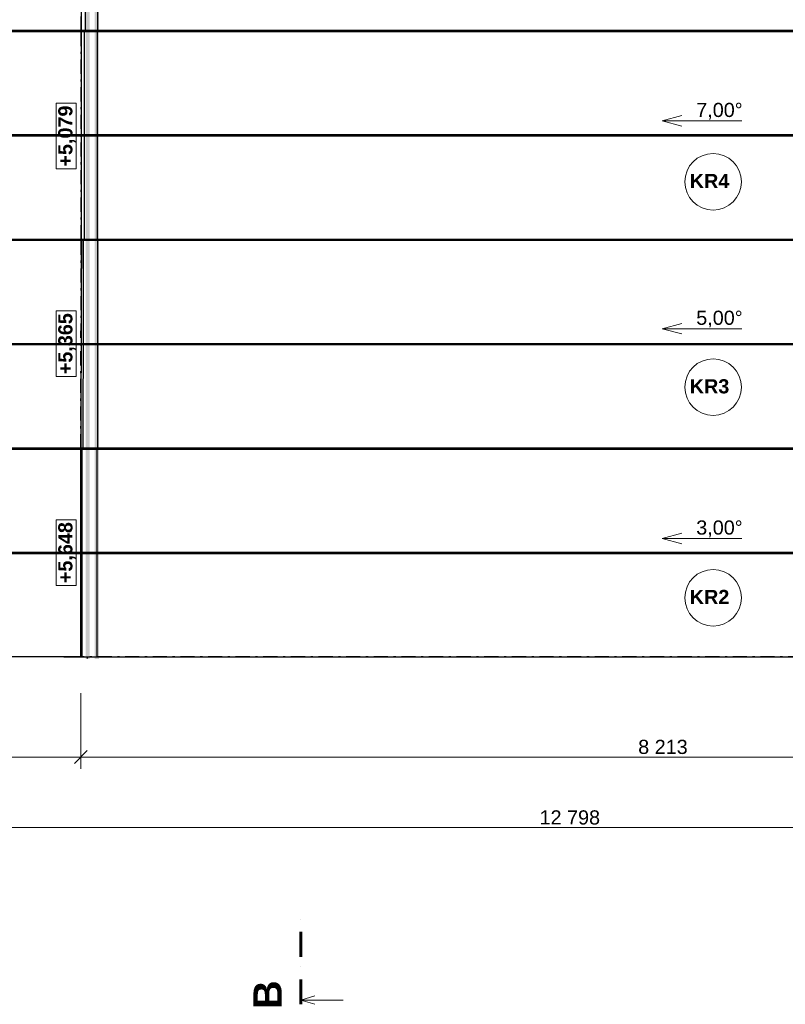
# Model space of a CAD drawing. Header units: millimetres. Extents: x 1793744 to 1819377, y -543298 to -528494.
# Tile 6 of 14: x 1802948 to 1808353, y -542998 to -536042. Entities that reach past the tile are written whole.
import ezdxf

# ---------------------------------------------------------------- set-up
doc = ezdxf.new("R2010")
doc.units = ezdxf.units.MM
doc.header["$MEASUREMENT"] = 0
doc.linetypes.add('ČÁRA ČERCHOVANÁ 2', pattern=[195, 100, -40, 15, -40])
doc.linetypes.add('ČÁRA ČERCHOVANÁ 3', pattern=[335.138881, 176.388884, -88.194442, 0, -70.555556])
for name, color, linetype in [('1 - ŘEZ HLAVNÍ.1', 7, 'Continuous'), ('2 - KÓTA NS.2D', 7, 'Continuous'), ('2 - TEXT HLAVNÍ NS.2D', 7, 'Continuous'), ('2 - ČÁRA HLAVNÍ.2D', 7, 'Continuous'), ('4 - OBKLADY VNITŘNÍ.3D', 7, 'Continuous'), ('4 - PRVKY KLEMPÍŘSKÉ.3D', 7, 'Continuous'), ('4 - STŘEŠNÍ KRYTINA.3D', 7, 'Continuous'), ('Nové_2 - TEXT HLAVNÍ NS.2D', 7, 'Continuous')]:
    doc.layers.add(name, color=color, linetype=linetype)
doc.styles.add('GENEROVANÝ_STYL_1', font='Arial.ttf')
doc.styles.add('GENEROVANÝ_STYL_2', font='Arial Bold.ttf')
doc.dimstyles.new('GENEROVANÝ_STYL__1', dxfattribs={"dimtxt": 100, "dimasz": 85.5, "dimexe": 0.18, "dimexo": 450, "dimgap": 0, "dimtad": 1, "dimtih": 1, "dimtoh": 1, "dimdec": 0, "dimzin": 0, "dimdsep": 46, "dimtxsty": 'GENEROVANÝ_STYL_1', "dimblk": 'ARROWHEAD_6', "dimblk1": 'ARROWHEAD_6', "dimblk2": 'ARROWHEAD_6', "dimcen": 0.09, "dimclrd": 256, "dimclre": 256, "dimclrt": 256, "dimazin": 0, "dimtfac": 1, "dimtdec": 4, "dimtmove": 0, "dimatfit": 3, "dimfxl": 1, "dimtolj": 1, "dimtzin": 0, "dimarcsym": 0})

# ---------------------------------------------------------------- blocks, each defined once
blk = doc.blocks.new('Střecha_5', base_point=(1800428.9, -540544.2))
at = {"layer": '4 - STŘEŠNÍ KRYTINA.3D', "color": 181, "linetype": 'Continuous', "lineweight": 30, "true_color": 0x9e3eff, "flags": 128}
for points in [[(1800428.9, -539069.2), (1803376.9, -539069.2)], [(1800428.9, -540544.2), (1800428.9, -539069.2)], [(1803376.9, -539069.2), (1803379.6, -539069.2)], [(1803376.9, -539069.2), (1803376.9, -540544.2)], [(1803389.7, -539069.2), (1803388.3, -539069.2), (1803382.5, -539069.2), (1803379.6, -539069.2)], [(1803379.6, -539069.2), (1803379.6, -540544.2)], [(1803495.5, -539069.2), (1803400.2, -539069.2), (1803389.7, -539069.2)], [(1803389.7, -540544.2), (1803389.7, -539069.2)], [(1803495.5, -540544.2), (1803495.5, -539069.2)], [(1803376.9, -540544.2), (1800428.9, -540544.2)], [(1803376.9, -540544.2), (1803379.6, -540544.2)], [(1803379.6, -540544.2), (1803382.5, -540544.2), (1803388.3, -540544.2), (1803389.7, -540544.2)], [(1803389.7, -540544.2), (1803400.2, -540544.2), (1803495.5, -540544.2)]]:
    blk.add_lwpolyline(points, dxfattribs=at)
blk = doc.blocks.new('Střecha_6', base_point=(1803379.4, -540544.2))
at = {"layer": '4 - STŘEŠNÍ KRYTINA.3D', "color": 7, "linetype": 'ČÁRA ČERCHOVANÁ 2', "lineweight": 30, "flags": 128}
for points in [[(1803379.4, -539069.2), (1811592.4, -539069.2)], [(1803379.4, -540544.2), (1803379.4, -539069.2)], [(1811592.4, -539069.2), (1811592.4, -540544.2)], [(1811592.4, -539069.2), (1811594.1, -539069.2), (1811597.3, -539069.2), (1811598.5, -539069.2), (1811602.7, -539069.2)], [(1811602.7, -539069.2), (1811602.7, -540544.2)], [(1811592.4, -540544.2), (1803379.4, -540544.2)], [(1811592.4, -540544.2), (1811594.1, -540544.2), (1811597.3, -540544.2), (1811598.5, -540544.2), (1811602.7, -540544.2)]]:
    blk.add_lwpolyline(points, dxfattribs=at)
blk = doc.blocks.new('Střecha_7', base_point=(1800430, -539069.2))
at = {"layer": '4 - STŘEŠNÍ KRYTINA.3D', "color": 181, "linetype": 'Continuous', "lineweight": 30, "true_color": 0x9e3eff, "flags": 128}
for points in [[(1800430, -539069.2), (1800430, -537594.2)], [(1800430, -537594.2), (1803381.6, -537594.2)], [(1803381.6, -537594.2), (1803381, -538009.1), (1803379.4, -539069.2)], [(1803383, -537594.2), (1803381, -538009.1), (1803379.6, -539069.2)], [(1803381.6, -537594.2), (1803383, -537594.2)], [(1803386.3, -537594.2), (1803383, -537594.2)], [(1803383, -537594.2), (1803386.3, -537594.2), (1803395.1, -537594.2), (1803398.7, -537594.2), (1803398.7, -537594.2)], [(1803386.3, -537594.2), (1803433.5, -537594.2), (1803435.8, -537594.2)], [(1803395.2, -537594.2), (1803395.1, -537594.2)], [(1803396.6, -539069.2), (1803398, -538087.7), (1803398.7, -537594.2)], [(1803398.7, -537594.2), (1803497.1, -537594.2)], [(1803435.8, -537594.2), (1803465.5, -537594.2)], [(1803481.4, -537594.2), (1803465.5, -537594.2)], [(1803481.4, -537594.2), (1803465.5, -537594.2)], [(1803481.4, -537594.2), (1803549.6, -537594.2)], [(1803549.6, -537594.2), (1803481.4, -537594.2)], [(1803549.6, -537594.2), (1803497.1, -537594.2)], [(1803497.1, -537594.2), (1803497.2, -539069.2)], [(1803549.6, -537594.2), (1803549.6, -537594.2)], [(1803379.4, -539069.2), (1800430, -539069.2)], [(1803379.4, -539069.2), (1803379.6, -539069.2)], [(1803379.6, -539069.2), (1803384.4, -539069.2), (1803393.2, -539069.2), (1803396.6, -539069.2)], [(1803497.2, -539069.2), (1803398.1, -539069.2), (1803396.6, -539069.2)]]:
    blk.add_lwpolyline(points, dxfattribs=at)
blk = doc.blocks.new('Střecha_8', base_point=(1803379.4, -539069.2))
at = {"layer": '4 - STŘEŠNÍ KRYTINA.3D', "color": 7, "linetype": 'ČÁRA ČERCHOVANÁ 2', "lineweight": 30, "flags": 128}
for points in [[(1803379.4, -539069.2), (1803381.6, -537594.2)], [(1803381.6, -537594.2), (1811592.4, -537594.2)], [(1811592.4, -537594.2), (1811592.4, -539069.2)], [(1811592.4, -537594.2), (1811592.9, -537594.2)], [(1811592.9, -537594.2), (1811592.9, -539069.2)], [(1803379.4, -539069.2), (1803382.3, -539069.2), (1803387.5, -539069.2), (1803389.6, -539069.2), (1803396.6, -539069.2)], [(1811592.4, -539069.2), (1803379.4, -539069.2)], [(1811609.6, -539069.3), (1803396.6, -539069.2)], [(1811502, -539069.2), (1811595.3, -539069.2)], [(1811592.4, -539069.2), (1811592.9, -539069.2)], [(1811592.9, -539069.2), (1811595.3, -539069.2)], [(1811600.5, -539069.2), (1811600.5, -539069.2), (1811595.3, -539069.2)], [(1811595.3, -539069.2), (1811600.5, -539069.2), (1811602.6, -539069.2), (1811609.6, -539069.3)], [(1811595.3, -539069.2), (1811600.5, -539069.2), (1811602.6, -539069.2), (1811609.6, -539069.2)], [(1811600.5, -539069.2), (1811600.5, -539069.2)], [(1811602.6, -539069.2), (1811602.6, -539069.2)], [(1811609.6, -539069.2), (1811609.6, -539069.3)]]:
    blk.add_lwpolyline(points, dxfattribs=at)
blk = doc.blocks.new('Střecha_9', base_point=(1800431.1, -537594.2))
at = {"layer": '4 - STŘEŠNÍ KRYTINA.3D', "color": 181, "linetype": 'Continuous', "lineweight": 30, "true_color": 0x9e3eff, "flags": 128}
for points in [[(1800431.1, -536119.2), (1803381.6, -536119.2)], [(1800431.1, -537594.2), (1800431.1, -536119.2)], [(1803381.6, -536119.2), (1803382.4, -536119.2)], [(1803381.6, -536119.2), (1803381.6, -537594.2)], [(1803405.6, -536119.2), (1803403.7, -536119.2), (1803399.1, -536119.2), (1803387.8, -536119.2), (1803382.4, -536119.2)], [(1803382.4, -536119.2), (1803382.4, -537594.2)], [(1803496.3, -536119.2), (1803405.6, -536119.2)], [(1803405.6, -537594.2), (1803405.6, -536119.2)], [(1803496.3, -537594.2), (1803496.3, -536119.2)], [(1803381.6, -537594.2), (1800431.1, -537594.2)], [(1803381.6, -537594.2), (1803382.4, -537594.2)], [(1803382.4, -537594.2), (1803387.8, -537594.2), (1803399.1, -537594.2), (1803403.7, -537594.2), (1803405.6, -537594.2)], [(1803405.6, -537594.2), (1803496.3, -537594.2)]]:
    blk.add_lwpolyline(points, dxfattribs=at)
blk = doc.blocks.new('Střecha_10', base_point=(1803381.6, -537594.2))
at = {"layer": '4 - STŘEŠNÍ KRYTINA.3D', "color": 7, "linetype": 'ČÁRA ČERCHOVANÁ 2', "lineweight": 30, "flags": 128}
for points in [[(1803381.6, -536119.2), (1811592.8, -536119.2)], [(1803381.6, -537594.2), (1803381.6, -536119.2)], [(1811592.8, -536119.2), (1811592.4, -537594.2)], [(1811592.8, -536119.2), (1811596.8, -536119.2), (1811604.1, -536119.2), (1811607.1, -536119.2), (1811616.8, -536119.2)], [(1811616.8, -536119.2), (1811616.4, -537594.2)], [(1811592.4, -537594.2), (1803381.6, -537594.2)], [(1811592.4, -537594.2), (1811596.4, -537594.2), (1811603.7, -537594.2), (1811606.7, -537594.2), (1811616.4, -537594.2)]]:
    blk.add_lwpolyline(points, dxfattribs=at)
blk = doc.blocks.new('Střecha_11', base_point=(1800432.4, -536119.2))
at = {"layer": '4 - STŘEŠNÍ KRYTINA.3D', "color": 181, "linetype": 'Continuous', "lineweight": 30, "true_color": 0x9e3eff, "flags": 128}
for points in [[(1800432.4, -534644.2), (1803381.6, -534644.2)], [(1800432.4, -536119.2), (1800432.4, -534644.2)], [(1803381.6, -534644.2), (1803382.2, -534644.2)], [(1803381.6, -534644.2), (1803381.6, -536119.2)], [(1803412.4, -534644.2), (1803408.5, -534644.2), (1803403.1, -534644.2), (1803389.5, -534644.2), (1803382.2, -534644.2)], [(1803382.2, -534644.2), (1803382.2, -536119.2)], [(1803498.3, -534644.2), (1803412.4, -534644.2)], [(1803412.4, -536119.2), (1803412.4, -534644.2)], [(1803498.3, -536119.2), (1803498.3, -534644.2)], [(1803381.6, -536119.2), (1800432.4, -536119.2)], [(1803381.6, -536119.2), (1803382.2, -536119.2)], [(1803382.2, -536119.2), (1803389.5, -536119.2), (1803403.1, -536119.2), (1803408.5, -536119.2), (1803412.4, -536119.2)], [(1803412.4, -536119.2), (1803498.3, -536119.2)]]:
    blk.add_lwpolyline(points, dxfattribs=at)
blk = doc.blocks.new('Střecha_12', base_point=(1803381.6, -536119.2))
at = {"layer": '4 - STŘEŠNÍ KRYTINA.3D', "color": 7, "linetype": 'ČÁRA ČERCHOVANÁ 2', "lineweight": 30, "flags": 128}
for points in [[(1803381.6, -534644.2), (1811592.8, -534644.2)], [(1803381.6, -536119.2), (1803381.6, -534644.2)], [(1811592.8, -534644.2), (1811596.1, -534644.2)], [(1811592.8, -534644.2), (1811592.8, -536119.2)], [(1811596.1, -534644.2), (1811596.1, -536119.2)], [(1811592.8, -536119.2), (1803381.6, -536119.2)], [(1811592.8, -536119.2), (1811596.1, -536119.2)]]:
    blk.add_lwpolyline(points, dxfattribs=at)
blk = doc.blocks.new('Trám_1', base_point=(1803424.5, -540544.2))
at = {"layer": '4 - PRVKY KLEMPÍŘSKÉ.3D', "color": 181, "linetype": 'Continuous', "lineweight": 30, "true_color": 0x9e3eff}
blk.add_line((1803424.5, -540544.2), (1803424.5, -540554.2), dxfattribs=at)
blk = doc.blocks.new('Trám_2', base_point=(1800426.2, -539806.7))
at = {"layer": '4 - PRVKY KLEMPÍŘSKÉ.3D', "color": 181, "linetype": 'Continuous', "lineweight": 30, "true_color": 0x9e3eff}
for p, q in [((1800426.2, -539804.2), (1803376.9, -539804.2)), ((1800426.2, -539813.2), (1800426.2, -539804.2)), ((1800426.2, -539806.7), (1803376.9, -539806.7)), ((1800426.2, -539813.2), (1803376.9, -539813.2)), ((1803376.9, -539813.2), (1803376.9, -539804.2))]:
    blk.add_line(p, q, dxfattribs=at)
blk = doc.blocks.new('Trám_4', base_point=(1800426.4, -536119.2))
at = {"layer": '4 - PRVKY KLEMPÍŘSKÉ.3D', "color": 181, "linetype": 'Continuous', "lineweight": 30, "true_color": 0x9e3eff}
for p, q in [((1800426.4, -536116.7), (1803377.2, -536116.7)), ((1800426.4, -536125.7), (1800426.4, -536116.7)), ((1800426.4, -536119.2), (1803377.2, -536119.2)), ((1800426.4, -536125.7), (1803377.2, -536125.7))]:
    blk.add_line(p, q, dxfattribs=at)
blk = doc.blocks.new('Trám_5', base_point=(1800426.2, -536856.2))
at = {"layer": '4 - PRVKY KLEMPÍŘSKÉ.3D', "color": 181, "linetype": 'Continuous', "lineweight": 30, "true_color": 0x9e3eff}
for p, q in [((1800426.2, -536853.7), (1803377, -536853.7)), ((1800426.2, -536862.7), (1800426.2, -536853.7)), ((1800426.2, -536856.2), (1803377, -536856.2)), ((1800426.2, -536862.7), (1803377, -536862.7))]:
    blk.add_line(p, q, dxfattribs=at)
blk = doc.blocks.new('Trám_6', base_point=(1800426, -537594.2))
at = {"layer": '4 - PRVKY KLEMPÍŘSKÉ.3D', "color": 181, "linetype": 'Continuous', "lineweight": 30, "true_color": 0x9e3eff}
for p, q in [((1800426, -537591.7), (1803376.8, -537591.7)), ((1800426, -537600.7), (1800426, -537591.7)), ((1800426, -537594.2), (1803376.8, -537594.2)), ((1800426, -537600.7), (1803376.8, -537600.7))]:
    blk.add_line(p, q, dxfattribs=at)
blk = doc.blocks.new('Trám_7', base_point=(1800426, -538331.2))
at = {"layer": '4 - PRVKY KLEMPÍŘSKÉ.3D', "color": 181, "linetype": 'Continuous', "lineweight": 30, "true_color": 0x9e3eff}
for p, q in [((1800426, -538328.7), (1803376.8, -538328.7)), ((1800426, -538337.7), (1800426, -538328.7)), ((1800426, -538331.2), (1803376.8, -538331.2)), ((1800426, -538337.7), (1803376.8, -538337.7))]:
    blk.add_line(p, q, dxfattribs=at)
blk = doc.blocks.new('Trám_8', base_point=(1800426, -539069.2))
at = {"layer": '4 - PRVKY KLEMPÍŘSKÉ.3D', "color": 181, "linetype": 'Continuous', "lineweight": 30, "true_color": 0x9e3eff}
for p, q in [((1800426, -539066.7), (1803376.8, -539066.7)), ((1800426, -539075.7), (1800426, -539066.7)), ((1800426, -539069.2), (1803376.8, -539069.2)), ((1800426, -539075.7), (1803376.8, -539075.7))]:
    blk.add_line(p, q, dxfattribs=at)
blk = doc.blocks.new('Čára_5', base_point=(1808046, -539706.7))
at = {"layer": 'Nové_2 - TEXT HLAVNÍ NS.2D', "color": 5, "linetype": 'Continuous', "lineweight": 0, "true_color": 0x1c1cff}
for p, q in [((1807483, -539706.7), (1807622.9, -539669.2)), ((1808046, -539706.7), (1807483, -539706.7)), ((1807483, -539706.7), (1807622.9, -539744.2))]:
    blk.add_line(p, q, dxfattribs=at)
blk = doc.blocks.new('Čára_6', base_point=(1808046, -538225))
at = {"layer": 'Nové_2 - TEXT HLAVNÍ NS.2D', "color": 5, "linetype": 'Continuous', "lineweight": 0, "true_color": 0x1c1cff}
for p, q in [((1807483, -538225), (1807622.9, -538187.5)), ((1808046, -538225), (1807483, -538225)), ((1807483, -538225), (1807622.9, -538262.5))]:
    blk.add_line(p, q, dxfattribs=at)
blk = doc.blocks.new('Čára_7', base_point=(1808046, -536756.7))
at = {"layer": 'Nové_2 - TEXT HLAVNÍ NS.2D', "color": 5, "linetype": 'Continuous', "lineweight": 0, "true_color": 0x1c1cff}
for p, q in [((1807483, -536756.7), (1807622.9, -536719.2)), ((1808046, -536756.7), (1807483, -536756.7)), ((1807483, -536756.7), (1807622.9, -536794.2))]:
    blk.add_line(p, q, dxfattribs=at)
blk = doc.blocks.new('*D62', base_point=(1118812.4, -1697940.5))
at = {"layer": '2 - KÓTA NS.2D', "color": 96, "linetype": 'Continuous', "lineweight": 0, "true_color": 0x007d00}
for p, q in [((1800428.9, -541335.1), (1800428.9, -540800.7)), ((1803379.4, -541335.1), (1803379.4, -540800.7)), ((1800361.4, -541250.7), (1800428.9, -541250.7)), ((1800428.9, -541250.7), (1803379.4, -541250.7))]:
    blk.add_line(p, q, dxfattribs=at)
at = {"layer": '2 - KÓTA NS.2D', "color": 96, "linetype": 'Continuous', "lineweight": 15, "true_color": 0x007d00}
for p, q in [((1800473.9, -541205.7), (1800383.9, -541295.7)), ((1803424.4, -541205.7), (1803334.4, -541295.7))]:
    blk.add_line(p, q, dxfattribs=at)
at = {"layer": '2 - KÓTA NS.2D', "color": 96, "lineweight": 0, "true_color": 0x007d00, "insert": (1801732.6, -541230.7), "char_height": 100, "attachment_point": 7, "style": 'GENEROVANÝ_STYL_1'}
blk.add_mtext('\\A1;{\\pql;\\fArial|b0|i0|c0|p0;\\W1.000000;2\xa0950}', dxfattribs=at)
blk = doc.blocks.new('ARROWHEAD_6')
at = {"color": 0, "linetype": 'Continuous', "lineweight": 0}
for p, q in [((0, 0), (-1, 0)), ((-0.5, -0.5), (0.5, 0.5))]:
    blk.add_line(p, q, dxfattribs=at)
blk = doc.blocks.new('*D64', base_point=(1118812.4, -1697940.5))
at = {"layer": '2 - KÓTA NS.2D', "color": 96, "linetype": 'Continuous', "lineweight": 0, "true_color": 0x007d00}
for p, q in [((1803379.4, -541335.1), (1803379.4, -540800.7)), ((1811592.4, -541335.1), (1811592.4, -540800.7)), ((1803379.4, -541250.7), (1811592.4, -541250.7))]:
    blk.add_line(p, q, dxfattribs=at)
at = {"layer": '2 - KÓTA NS.2D', "color": 96, "linetype": 'Continuous', "lineweight": 15, "true_color": 0x007d00}
for p, q in [((1803424.4, -541205.7), (1803334.4, -541295.7)), ((1811637.4, -541205.7), (1811547.4, -541295.7))]:
    blk.add_line(p, q, dxfattribs=at)
at = {"layer": '2 - KÓTA NS.2D', "color": 96, "lineweight": 0, "true_color": 0x007d00, "insert": (1807314.3, -541230.7), "char_height": 100, "attachment_point": 7, "style": 'GENEROVANÝ_STYL_1'}
blk.add_mtext('\\A1;{\\pql;\\fArial|b0|i0|c0|p0;\\W1.000000;8\xa0213}', dxfattribs=at)
blk = doc.blocks.new('*D66', base_point=(1118812.4, -1697940.5))
at = {"layer": '2 - KÓTA NS.2D', "color": 96, "linetype": 'Continuous', "lineweight": 0, "true_color": 0x007d00}
for p, q in [((1800428.9, -541833.3), (1800428.9, -541298.9)), ((1813226.5, -541833.3), (1813226.5, -541298.9)), ((1800361.4, -541748.9), (1800428.9, -541748.9)), ((1800428.9, -541748.9), (1813226.5, -541748.9)), ((1813226.5, -541748.9), (1813294, -541748.9))]:
    blk.add_line(p, q, dxfattribs=at)
at = {"layer": '2 - KÓTA NS.2D', "color": 96, "linetype": 'Continuous', "lineweight": 15, "true_color": 0x007d00}
for p, q in [((1800473.9, -541703.9), (1800383.9, -541793.9)), ((1813181.5, -541793.9), (1813271.5, -541703.9))]:
    blk.add_line(p, q, dxfattribs=at)
at = {"layer": '2 - KÓTA NS.2D', "color": 96, "lineweight": 0, "true_color": 0x007d00, "insert": (1806618, -541728.9), "char_height": 100, "attachment_point": 7, "style": 'GENEROVANÝ_STYL_1'}
blk.add_mtext('\\A1;{\\pql;\\fArial|b0|i0|c0|p0;\\W1.000000;12\xa0798}', dxfattribs=at)
blk = doc.blocks.new('Řez_6', base_point=(1804931.7, -542997.7))
at = {"layer": '1 - ŘEZ HLAVNÍ.1', "color": 5, "linetype": 'ČÁRA ČERCHOVANÁ 3', "lineweight": 60, "true_color": 0x1c1cff}
blk.add_line((1804931.7, -542997.7), (1804931.7, -542397.7), dxfattribs=at)
at = {"layer": '1 - ŘEZ HLAVNÍ.1', "color": 5, "linetype": 'Continuous', "lineweight": 0, "true_color": 0x1c1cff}
for p, q in [((1805031.7, -542937.7), (1804931.7, -542967.7)), ((1804931.7, -542967.7), (1805231.7, -542967.7)), ((1805031.7, -542997.7), (1804931.7, -542967.7))]:
    blk.add_line(p, q, dxfattribs=at)
at = {"layer": '1 - ŘEZ HLAVNÍ.1', "color": 5, "lineweight": 0, "true_color": 0x1c1cff, "insert": (1804797.9, -542828.7), "char_height": 200, "attachment_point": 9, "rotation": 90, "style": 'GENEROVANÝ_STYL_2'}
blk.add_mtext('\\A1;{\\pqr;\\pt0;\\fArial|b1|i0|c0|p0;\\W1.000000;B}', dxfattribs=at)
blk = doc.blocks.new('Popiska_1', base_point=(1807843.6, -538838.1))
at = {"layer": '2 - TEXT HLAVNÍ NS.2D', "color": 5, "linetype": 'Continuous', "lineweight": 0, "true_color": 0x1c1cff, "flags": 128}
blk.add_lwpolyline([(1808043.6, -538637.6, 1), (1807643.6, -538637.6, 1)], format="xyb", close=True, dxfattribs=at)
at = {"layer": '2 - TEXT HLAVNÍ NS.2D', "color": 5, "lineweight": 0, "true_color": 0x1c1cff, "insert": (1807843.6, -538581.9), "char_height": 100, "attachment_point": 2, "style": 'GENEROVANÝ_STYL_2'}
blk.add_mtext('\\A1;{\\pqc;\\pt0,126000;\\fArial|b1|i0|c0|p0;\\W1.000000;KR3\\fArial|b1|i0|c0|p0;\\W1.000000;\\A1{\\H.66x;\\S^  ;}\\fArial|b1|i0|c0|p0;\\W1.000000;\\fArial|b1|i0|c0|p0;\\W1.000000;\\A1{\\H.66x;\\S^  ;}\\fArial|b1|i0|c0|p0;\\W1.000000; \\fArial|b1|i0|c0|p0;\\W1.000000;\\fArial|b1|i0|c0|p0;\\W1.000000;\\fArial|b1|i0|c0|p0;\\W1.000000;\\fArial|b1|i0|c0|p0;\\W1.000000;\\fArial|b1|i0|c0|p0;\\W1.000000;\\fArial|b1|i0|c0|p0;\\W1.000000;\\fArial|b1|i0|c0|p0;\\W1.000000;\\fArial|b1|i0|c0|p0;\\W1.000000;\\fArial|b1|i0|c0|p0;\\W1.000000;\\fArial|b1|i0|c0|p0;\\W1.000000;\\fArial|b1|i0|c0|p0;\\W1.000000;\\fArial|b1|i0|c0|p0;\\W1.000000;\\fArial|b1|i0|c0|p0;\\W1.000000;\\fArial|b1|i0|c0|p0;\\W1.000000;\\fArial|b1|i0|c0|p0;\\W1.000000;\\fArial|b1|i0|c0|p0;\\W1.000000;\\fArial|b1|i0|c0|p0;\\W1.000000;\\fArial|b1|i0|c0|p0;\\W1.000000;\\fArial|b1|i0|c0|p0;\\W1.000000;\\fArial|b1|i0|c0|p0;\\W1.000000;\\fArial|b1|i0|c0|p0;\\W1.000000;\\fArial|b1|i0|c0|p0;\\W1.000000;\\fArial|b1|i0|c0|p0;\\W1.000000;\\fArial|b1|i0|c0|p0;\\W1.000000;\\fArial|b1|i0|c0|p0;\\W1.000000;\\fArial|b1|i0|c0|p0;\\W1.000000;\\fArial|b1|i0|c0|p0;\\W1.000000;\\fArial|b1|i0|c0|p0;\\W1.000000;\\fArial|b1|i0|c0|p0;\\W1.000000;\\fArial|b1|i0|c0|p0;\\W1.000000;\\fArial|b1|i0|c0|p0;\\W1.000000;\\fArial|b1|i0|c0|p0;\\W1.000000;\\fArial|b1|i0|c0|p0;\\W1.000000;\\fArial|b1|i0|c0|p0;\\W1.000000;\\fArial|b1|i0|c0|p0;\\W1.000000;\\fArial|b1|i0|c0|p0;\\W1.000000;\\fArial|b1|i0|c0|p0;\\W1.000000;\\fArial|b1|i0|c0|p0;\\W1.000000;\\fArial|b1|i0|c0|p0;\\W1.000000;\\fArial|b1|i0|c0|p0;\\W1.000000;\\fArial|b1|i0|c0|p0;\\W1.000000;\\fArial|b1|i0|c0|p0;\\W1.000000;\\fArial|b1|i0|c0|p0;\\W1.000000;}', dxfattribs=at)
blk = doc.blocks.new('Popiska_2', base_point=(1807843.6, -540326.4))
at = {"layer": '2 - TEXT HLAVNÍ NS.2D', "color": 5, "linetype": 'Continuous', "lineweight": 0, "true_color": 0x1c1cff, "flags": 128}
blk.add_lwpolyline([(1808043.6, -540125.9, 1), (1807643.6, -540125.9, 1)], format="xyb", close=True, dxfattribs=at)
at = {"layer": '2 - TEXT HLAVNÍ NS.2D', "color": 5, "lineweight": 0, "true_color": 0x1c1cff, "insert": (1807843.6, -540070.1), "char_height": 100, "attachment_point": 2, "style": 'GENEROVANÝ_STYL_2'}
blk.add_mtext('\\A1;{\\pqc;\\pt0,126000;\\fArial|b1|i0|c0|p0;\\W1.000000;KR2\\fArial|b1|i0|c0|p0;\\W1.000000;\\A1{\\H.66x;\\S^  ;}\\fArial|b1|i0|c0|p0;\\W1.000000;\\fArial|b1|i0|c0|p0;\\W1.000000;\\A1{\\H.66x;\\S^  ;}\\fArial|b1|i0|c0|p0;\\W1.000000; \\fArial|b1|i0|c0|p0;\\W1.000000;\\fArial|b1|i0|c0|p0;\\W1.000000;\\fArial|b1|i0|c0|p0;\\W1.000000;\\fArial|b1|i0|c0|p0;\\W1.000000;\\fArial|b1|i0|c0|p0;\\W1.000000;\\fArial|b1|i0|c0|p0;\\W1.000000;\\fArial|b1|i0|c0|p0;\\W1.000000;\\fArial|b1|i0|c0|p0;\\W1.000000;\\fArial|b1|i0|c0|p0;\\W1.000000;\\fArial|b1|i0|c0|p0;\\W1.000000;\\fArial|b1|i0|c0|p0;\\W1.000000;\\fArial|b1|i0|c0|p0;\\W1.000000;\\fArial|b1|i0|c0|p0;\\W1.000000;\\fArial|b1|i0|c0|p0;\\W1.000000;\\fArial|b1|i0|c0|p0;\\W1.000000;\\fArial|b1|i0|c0|p0;\\W1.000000;\\fArial|b1|i0|c0|p0;\\W1.000000;\\fArial|b1|i0|c0|p0;\\W1.000000;\\fArial|b1|i0|c0|p0;\\W1.000000;\\fArial|b1|i0|c0|p0;\\W1.000000;\\fArial|b1|i0|c0|p0;\\W1.000000;\\fArial|b1|i0|c0|p0;\\W1.000000;\\fArial|b1|i0|c0|p0;\\W1.000000;\\fArial|b1|i0|c0|p0;\\W1.000000;\\fArial|b1|i0|c0|p0;\\W1.000000;\\fArial|b1|i0|c0|p0;\\W1.000000;\\fArial|b1|i0|c0|p0;\\W1.000000;\\fArial|b1|i0|c0|p0;\\W1.000000;\\fArial|b1|i0|c0|p0;\\W1.000000;\\fArial|b1|i0|c0|p0;\\W1.000000;\\fArial|b1|i0|c0|p0;\\W1.000000;\\fArial|b1|i0|c0|p0;\\W1.000000;\\fArial|b1|i0|c0|p0;\\W1.000000;\\fArial|b1|i0|c0|p0;\\W1.000000;\\fArial|b1|i0|c0|p0;\\W1.000000;\\fArial|b1|i0|c0|p0;\\W1.000000;\\fArial|b1|i0|c0|p0;\\W1.000000;\\fArial|b1|i0|c0|p0;\\W1.000000;\\fArial|b1|i0|c0|p0;\\W1.000000;\\fArial|b1|i0|c0|p0;\\W1.000000;\\fArial|b1|i0|c0|p0;\\W1.000000;\\fArial|b1|i0|c0|p0;\\W1.000000;\\fArial|b1|i0|c0|p0;\\W1.000000;}', dxfattribs=at)
blk = doc.blocks.new('Popiska_3', base_point=(1807843.6, -537387.9))
at = {"layer": '2 - TEXT HLAVNÍ NS.2D', "color": 5, "linetype": 'Continuous', "lineweight": 0, "true_color": 0x1c1cff, "flags": 128}
blk.add_lwpolyline([(1808043.6, -537187.4, 1), (1807643.6, -537187.4, 1)], format="xyb", close=True, dxfattribs=at)
at = {"layer": '2 - TEXT HLAVNÍ NS.2D', "color": 5, "lineweight": 0, "true_color": 0x1c1cff, "insert": (1807843.6, -537131.7), "char_height": 100, "attachment_point": 2, "style": 'GENEROVANÝ_STYL_2'}
blk.add_mtext('\\A1;{\\pqc;\\pt0,126000;\\fArial|b1|i0|c0|p0;\\W1.000000;KR4\\fArial|b1|i0|c0|p0;\\W1.000000;\\A1{\\H.66x;\\S^  ;}\\fArial|b1|i0|c0|p0;\\W1.000000;\\fArial|b1|i0|c0|p0;\\W1.000000;\\A1{\\H.66x;\\S^  ;}\\fArial|b1|i0|c0|p0;\\W1.000000; \\fArial|b1|i0|c0|p0;\\W1.000000;\\fArial|b1|i0|c0|p0;\\W1.000000;\\fArial|b1|i0|c0|p0;\\W1.000000;\\fArial|b1|i0|c0|p0;\\W1.000000;\\fArial|b1|i0|c0|p0;\\W1.000000;\\fArial|b1|i0|c0|p0;\\W1.000000;\\fArial|b1|i0|c0|p0;\\W1.000000;\\fArial|b1|i0|c0|p0;\\W1.000000;\\fArial|b1|i0|c0|p0;\\W1.000000;\\fArial|b1|i0|c0|p0;\\W1.000000;\\fArial|b1|i0|c0|p0;\\W1.000000;\\fArial|b1|i0|c0|p0;\\W1.000000;\\fArial|b1|i0|c0|p0;\\W1.000000;\\fArial|b1|i0|c0|p0;\\W1.000000;\\fArial|b1|i0|c0|p0;\\W1.000000;\\fArial|b1|i0|c0|p0;\\W1.000000;\\fArial|b1|i0|c0|p0;\\W1.000000;\\fArial|b1|i0|c0|p0;\\W1.000000;\\fArial|b1|i0|c0|p0;\\W1.000000;\\fArial|b1|i0|c0|p0;\\W1.000000;\\fArial|b1|i0|c0|p0;\\W1.000000;\\fArial|b1|i0|c0|p0;\\W1.000000;\\fArial|b1|i0|c0|p0;\\W1.000000;\\fArial|b1|i0|c0|p0;\\W1.000000;\\fArial|b1|i0|c0|p0;\\W1.000000;\\fArial|b1|i0|c0|p0;\\W1.000000;\\fArial|b1|i0|c0|p0;\\W1.000000;\\fArial|b1|i0|c0|p0;\\W1.000000;\\fArial|b1|i0|c0|p0;\\W1.000000;\\fArial|b1|i0|c0|p0;\\W1.000000;\\fArial|b1|i0|c0|p0;\\W1.000000;\\fArial|b1|i0|c0|p0;\\W1.000000;\\fArial|b1|i0|c0|p0;\\W1.000000;\\fArial|b1|i0|c0|p0;\\W1.000000;\\fArial|b1|i0|c0|p0;\\W1.000000;\\fArial|b1|i0|c0|p0;\\W1.000000;\\fArial|b1|i0|c0|p0;\\W1.000000;\\fArial|b1|i0|c0|p0;\\W1.000000;\\fArial|b1|i0|c0|p0;\\W1.000000;\\fArial|b1|i0|c0|p0;\\W1.000000;\\fArial|b1|i0|c0|p0;\\W1.000000;\\fArial|b1|i0|c0|p0;\\W1.000000;\\fArial|b1|i0|c0|p0;\\W1.000000;}', dxfattribs=at)
blk = doc.blocks.new('Trám_9', base_point=(1803376.9, -539807.3))
at = {"layer": '4 - PRVKY KLEMPÍŘSKÉ.3D', "color": 181, "linetype": 'Continuous', "lineweight": 30, "true_color": 0x9e3eff}
for p, q in [((1803376.9, -539804.8), (1811592.6, -539804.8)), ((1803376.9, -539813.7), (1803376.9, -539804.8)), ((1803376.9, -539807.3), (1811592.6, -539807.3)), ((1803376.9, -539813.7), (1811592.6, -539813.7))]:
    blk.add_line(p, q, dxfattribs=at)
blk = doc.blocks.new('Trám_17', base_point=(1803376.8, -539069.2))
at = {"layer": '4 - PRVKY KLEMPÍŘSKÉ.3D', "color": 181, "linetype": 'Continuous', "lineweight": 30, "true_color": 0x9e3eff}
for p, q in [((1803376.8, -539066.7), (1811592.4, -539066.7)), ((1803376.8, -539069.2), (1811592.4, -539069.2)), ((1803376.8, -539075.7), (1811592.4, -539075.7))]:
    blk.add_line(p, q, dxfattribs=at)
blk = doc.blocks.new('Trám_18', base_point=(1803376.8, -538331.2))
at = {"layer": '4 - PRVKY KLEMPÍŘSKÉ.3D', "color": 181, "linetype": 'Continuous', "lineweight": 30, "true_color": 0x9e3eff}
for p, q in [((1803376.8, -538328.7), (1811592.4, -538328.7)), ((1803376.8, -538331.2), (1811592.4, -538331.2)), ((1803376.8, -538337.7), (1811592.4, -538337.7))]:
    blk.add_line(p, q, dxfattribs=at)
blk = doc.blocks.new('Trám_19', base_point=(1803376.8, -537594.2))
at = {"layer": '4 - PRVKY KLEMPÍŘSKÉ.3D', "color": 181, "linetype": 'Continuous', "lineweight": 30, "true_color": 0x9e3eff}
for p, q in [((1803376.8, -537591.7), (1811592.4, -537591.7)), ((1803376.8, -537594.2), (1811592.4, -537594.2)), ((1803376.8, -537600.7), (1811592.4, -537600.7))]:
    blk.add_line(p, q, dxfattribs=at)
blk = doc.blocks.new('Trám_20', base_point=(1803377, -536856.2))
at = {"layer": '4 - PRVKY KLEMPÍŘSKÉ.3D', "color": 181, "linetype": 'Continuous', "lineweight": 30, "true_color": 0x9e3eff}
for p, q in [((1803377, -536853.7), (1811592.6, -536853.7)), ((1803377, -536856.2), (1811592.6, -536856.2)), ((1803377, -536862.7), (1811592.6, -536862.7))]:
    blk.add_line(p, q, dxfattribs=at)
blk = doc.blocks.new('Trám_21', base_point=(1803377.2, -536119.2))
at = {"layer": '4 - PRVKY KLEMPÍŘSKÉ.3D', "color": 181, "linetype": 'Continuous', "lineweight": 30, "true_color": 0x9e3eff}
for p, q in [((1803377.2, -536116.7), (1811592.8, -536116.7)), ((1803377.2, -536119.2), (1811592.8, -536119.2)), ((1803377.2, -536125.7), (1811592.8, -536125.7))]:
    blk.add_line(p, q, dxfattribs=at)

msp = doc.modelspace()

# ---------------------------------------------------------------- hatches: boundary and pattern name
at = {"layer": '4 - OBKLADY VNITŘNÍ.3D', "linetype": 'Continuous', "lineweight": 0}
for points in [[(1803413.7, -540557.9), (1803442.5, -540557.9), (1803442.5, -534669.2), (1803413.7, -534669.2)], [(1803477.7, -540557.9), (1803506.5, -540557.9), (1803506.5, -534669.2), (1803477.7, -534669.2)]]:
    msp.add_hatch(color=255, dxfattribs=at).paths.add_polyline_path(points)

# ---------------------------------------------------------------- linework, layer by layer
at = {"layer": '2 - KÓTA NS.2D', "color": 96, "linetype": 'Continuous', "lineweight": 15, "true_color": 0x007d00, "flags": 128}
for points in [[(1803204.2, -537096.9), (1803204.2, -536631.6), (1803347, -536631.6), (1803347, -537096.9)], [(1803204.2, -538563.7), (1803204.2, -538098.4), (1803347, -538098.4), (1803347, -538563.7)], [(1803204.2, -540039.7), (1803204.2, -539574.5), (1803347, -539574.5), (1803347, -540039.7)]]:
    msp.add_lwpolyline(points, close=True, dxfattribs=at)
at = {"layer": '2 - ČÁRA HLAVNÍ.2D', "color": 7, "linetype": 'Continuous', "lineweight": 30}
for p, q in [((1803381.6, -536119.2), (1811578.3, -536119.2)), ((1803381.6, -537594.2), (1811578.3, -537594.2)), ((1803258.8, -539069.2), (1803833.4, -539069.2)), ((1803379.4, -539062.5), (1803379.4, -540544.2)), ((1811541.5, -539069.2), (1803387.3, -539069.2)), ((1803258.8, -540544.2), (1803833.4, -540544.2)), ((1803424.5, -540544.2), (1811541.5, -540544.2))]:
    msp.add_line(p, q, dxfattribs=at)
at = {"layer": '2 - ČÁRA HLAVNÍ.2D', "color": 5, "linetype": 'Continuous', "lineweight": 0, "true_color": 0x1c1cff}
msp.add_line((1803379.4, -539069.2), (1803379.4, -538967.3), dxfattribs=at)

# ---------------------------------------------------------------- block references
at = {"layer": '1 - ŘEZ HLAVNÍ.1', "color": 5, "lineweight": 60, "true_color": 0x1c1cff}
msp.add_blockref('Řez_6', (1804931.7, -542997.7), dxfattribs=at)
at = {"layer": '2 - TEXT HLAVNÍ NS.2D', "color": 5, "linetype": 'Continuous', "lineweight": 0, "true_color": 0x1c1cff}
for name, p in [('Popiska_3', (1807843.6, -537387.9)), ('Popiska_1', (1807843.6, -538838.1)), ('Popiska_2', (1807843.6, -540326.4))]:
    msp.add_blockref(name, p, dxfattribs=at)
at = {"layer": '4 - PRVKY KLEMPÍŘSKÉ.3D', "color": 7, "lineweight": 30}
for name, p in [('Trám_4', (1800426.4, -536119.2)), ('Trám_21', (1803377.2, -536119.2)), ('Trám_5', (1800426.2, -536856.2)), ('Trám_20', (1803377, -536856.2)), ('Trám_6', (1800426, -537594.2)), ('Trám_19', (1803376.8, -537594.2)), ('Trám_7', (1800426, -538331.2)), ('Trám_18', (1803376.8, -538331.2)), ('Trám_8', (1800426, -539069.2)), ('Trám_17', (1803376.8, -539069.2)), ('Trám_2', (1800426.2, -539806.7)), ('Trám_9', (1803376.9, -539807.3)), ('Trám_1', (1803424.5, -540544.2))]:
    msp.add_blockref(name, p, dxfattribs=at)
at = {"layer": '4 - STŘEŠNÍ KRYTINA.3D', "color": 181, "linetype": 'Continuous', "lineweight": 30, "true_color": 0x9e3eff}
for name, p in [('Střecha_11', (1800432.4, -536119.2)), ('Střecha_12', (1803381.6, -536119.2)), ('Střecha_9', (1800431.1, -537594.2)), ('Střecha_10', (1803381.6, -537594.2)), ('Střecha_7', (1800430, -539069.2)), ('Střecha_8', (1803379.4, -539069.2)), ('Střecha_5', (1800428.9, -540544.2)), ('Střecha_6', (1803379.4, -540544.2))]:
    msp.add_blockref(name, p, dxfattribs=at)
at = {"layer": 'Nové_2 - TEXT HLAVNÍ NS.2D', "color": 5, "linetype": 'Continuous', "lineweight": 0, "true_color": 0x1c1cff}
for name, p in [('Čára_7', (1808046, -536756.7)), ('Čára_6', (1808046, -538225)), ('Čára_5', (1808046, -539706.7))]:
    msp.add_blockref(name, p, dxfattribs=at)

# ---------------------------------------------------------------- texts
at = {"layer": '2 - KÓTA NS.2D', "color": 96, "linetype": 'Continuous', "lineweight": 0, "true_color": 0x007d00, "char_height": 100, "attachment_point": 2, "rotation": 90, "style": 'GENEROVANÝ_STYL_2'}
for s, insert in [('\\A1;{\\pqc;\\fArial|b1|i0|c0|p0;\\W1.000000;+5,079}', (1803219.9, -536864.3)), ('\\A1;{\\pqc;\\fArial|b1|i0|c0|p0;\\W1.000000;+5,365}', (1803219.9, -538331.1)), ('\\A1;{\\pqc;\\fArial|b1|i0|c0|p0;\\W1.000000;+5,648}', (1803219.9, -539807.1))]:
    msp.add_mtext(s, dxfattribs=dict(at, insert=insert))
at = {"layer": 'Nové_2 - TEXT HLAVNÍ NS.2D', "color": 5, "linetype": 'Continuous', "lineweight": 0, "true_color": 0x1c1cff, "char_height": 100, "attachment_point": 1, "style": 'GENEROVANÝ_STYL_1'}
for s, insert in [('\\A1;{\\pql;\\fArial|b0|i0|c0|p0;\\W1.000000;7,00°}', (1807724.2, -536629.6)), ('\\A1;{\\pql;\\fArial|b0|i0|c0|p0;\\W1.000000;5,00°}', (1807724.2, -538097.8)), ('\\A1;{\\pql;\\fArial|b0|i0|c0|p0;\\W1.000000;3,00°}', (1807724.2, -539579.6))]:
    msp.add_mtext(s, dxfattribs=dict(at, insert=insert))

# ---------------------------------------------------------------- dimensions: what is measured, and where the dimension line sits
at = {"layer": '2 - KÓTA NS.2D', "color": 96, "linetype": 'Continuous', "lineweight": 0, "true_color": 0x007d00}
for base, p1, p2, picture, middle in [((1803379.4095, -541250.7411), (1800428.9417, -540544.2188), (1803379.4095, -540544.2188), '*D62', (1801909.1916, -541180.7411)), ((1811592.4, -541250.7), (1803379.4, -540544.2), (1811592.4, -540544.2), '*D64', (1807490.9, -541180.7)), ((1813226.5, -541748.9), (1800428.9, -541250.7), (1813226.5, -541250.7), '*D66', (1806833.8, -541678.9))]:
    dim = msp.add_linear_dim(base=base, p1=p1, p2=p2, dimstyle='GENEROVANÝ_STYL__1', dxfattribs=at)
    dim.commit()
    dim.dimension.update_dxf_attribs({"geometry": picture, "text_midpoint": middle, "dimtype": 160})

doc.saveas('drawing.dxf')
